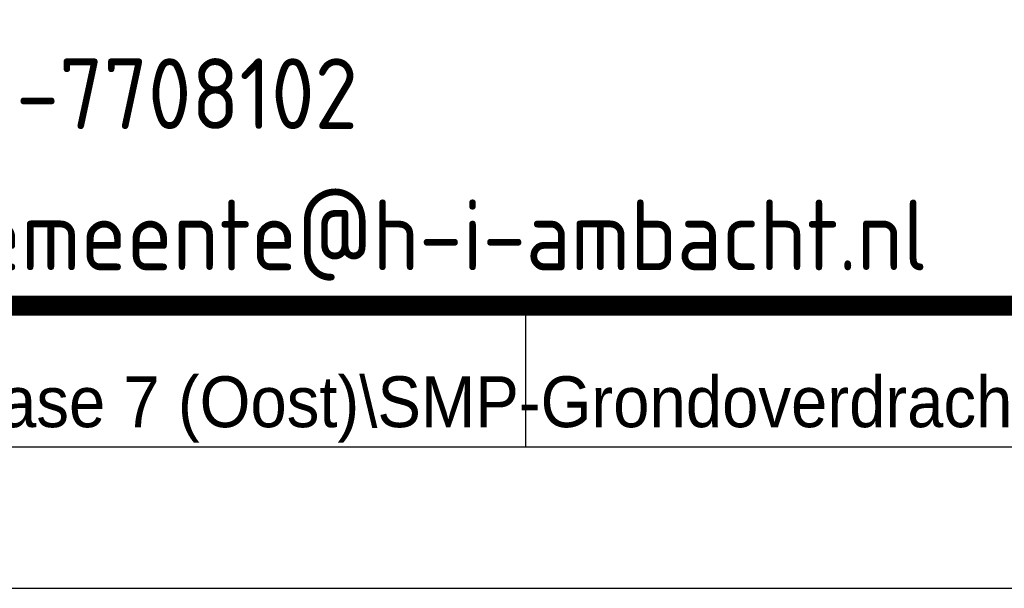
# Paper-space layout 'A1' of a CAD drawing. Header units: metres. Extents: x 0 to 841, y 0 to 594.
# Tile 5 of 14: x 753 to 787, y 0 to 20. Entities that reach past the tile are written whole.
import ezdxf
from ezdxf.enums import TextEntityAlignment as Align

# ---------------------------------------------------------------- set-up
doc = ezdxf.new("R2010")
doc.units = ezdxf.units.M
doc.layers.add('22BMALSTBC_VOLGER-ZW', color=7, linetype='Continuous')
for name, color, linetype, lineweight in [('X-XX-AL-TEKENBLAD-S @ 1', 7, 'Continuous', 25), ('X-XX-AL-TEKENBLAD_KADER-G', 7, 'Continuous', 25), ('X-XX-AL-TEKENBLAD_KADER_ROOSTERVERDELING-G', 7, 'Continuous', 25)]:
    doc.layers.add(name, color=color, linetype=linetype, lineweight=lineweight)
doc.styles.add('ambacht', font='isocp.shx')
doc.styles.add('ISO', font='iso', dxfattribs={"height": 2.5})
doc.styles.add('StagCAD', font='StagCAD.shx', dxfattribs={"width": 0.96})

# ---------------------------------------------------------------- blocks, each defined once
blk = doc.blocks.new('VOLGER-ZW')
at = {"style": 'ambacht'}
for s, p in [('fax. 078-7708102', (-90, 6.25)), ('email gemeente@h-i-ambacht.nl', (-90, 1.25))]:
    blk.add_text(s, height=2.5, dxfattribs=at).set_placement(p)
at = {"linetype": 'Continuous', "style": 'ISO', "width": 0.96}
blk.add_attdef('STATUS', text='', height=5, dxfattribs=at).set_placement((-0.871, 71.785), align=Align.RIGHT)
at = {"style": 'ambacht'}
for tag, p, height in [('PROJECTOMSCHRIJVING', (-142.5, 65.25), 3.5), ('TEKENINGNUMMER', (-38.75, 59.375), 3), ('ONDERDEELNAAM', (-142.5, 58.5), 3.5), ('WERKOMSCHRIJVING1', (-142.5, 52.25), 2.5), ('WERKOMSCHRIJVING2', (-142.5, 48.25), 2.5), ('BESTEKNUMMER', (-38.75, 47.5), 2.5), ('WERKOMSCHRIJVING3', (-142.5, 44.25), 2.5), ('WERKOMSCHRIJVING4', (-142.5, 40.25), 2.5), ('WERKOMSCHRIJVING5', (-142.5, 36.25), 2.5), ('SCHAAL', (-38.75, 36.25), 2.5), ('FORMAAT', (-18.75, 36.25), 2.5), ('LOCATIETEKENING', (-141.25, 31.25), 2.5), ('DATUMPLOT', (-38.75, 31.25), 2.5), ('TEKENAAR', (-161.25, 26.25), 2.5), ('DATUM', (-161.25, 21.25), 2.5), ('WIJZ1.', (-131.25, 21.25), 1.8), ('WIJZ2.', (-121.25, 21.25), 1.8), ('WIJZ3.', (-111.25, 21.25), 1.8), ('GEZ.', (-131.25, 16.25), 1.8), ('GEZ.', (-121.25, 16.25), 1.8), ('GEZ.', (-111.25, 16.25), 1.8)]:
    blk.add_attdef(tag, p, '', height=height, dxfattribs=at)
blk = doc.blocks.new('SAL-TEKENBLAD_A1-SO')
at = {"layer": 'X-XX-AL-TEKENBLAD_KADER-G'}
blk.add_line((0, 0), (841, 0), dxfattribs=at)
at = {"layer": 'X-XX-AL-TEKENBLAD_KADER-G', "const_width": 0.7, "flags": 128}
blk.add_lwpolyline([(20, 10), (831, 10), (831, 584), (20, 584)], close=True, dxfattribs=at)
at = {"layer": 'X-XX-AL-TEKENBLAD_KADER_ROOSTERVERDELING-G'}
for p, q in [((770.5, 5), (770.5, 10)), ((15, 5), (836, 5))]:
    blk.add_line(p, q, dxfattribs=at)

psp = doc.layouts.new('A1')

# ---------------------------------------------------------------- block references
at = {"layer": '22BMALSTBC_VOLGER-ZW'}
psp.add_blockref('VOLGER-ZW', (831, 10), dxfattribs=at)
at = {"layer": 'X-XX-AL-TEKENBLAD-S @ 1'}
psp.add_blockref('SAL-TEKENBLAD_A1-SO', (0, 0), dxfattribs=at)

# ---------------------------------------------------------------- texts
at = {"insert": (831, 7.5), "char_height": 1.8, "attachment_point": 3, "style": 'StagCAD'}
psp.add_mtext('T:\\\\Samenwerking\\\\Cad\\\\Autocad\\\\Volgerlanden\\\\Fase 7 (Oost)\\\\SMP-Grondoverdracht\\\\Cluster A2\\\\SMP03\\\\S-7.0-A2-SMP03.dwg', dxfattribs=at)

doc.saveas('drawing.dxf')
